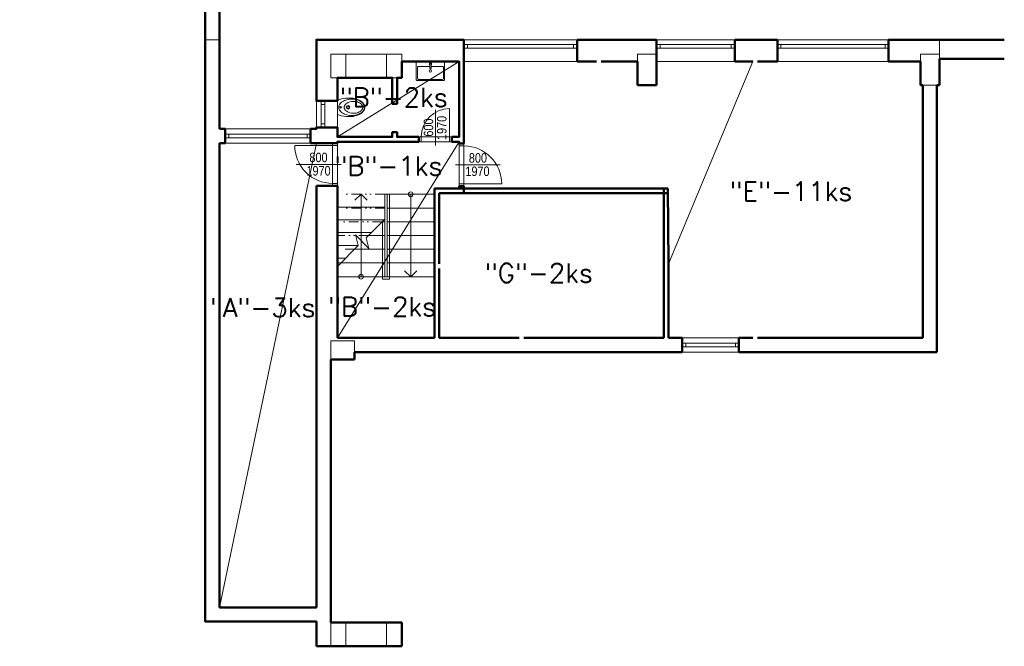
# Model space of a CAD drawing. Header units: millimetres. Extents: x 26913 to 168082, y -32666 to 98813.
# Tile 17 of 20: x 110982 to 131770, y 17087 to 30311. Entities that reach past the tile are written whole.
import ezdxf
from ezdxf.enums import TextEntityAlignment as Align

# ---------------------------------------------------------------- set-up
doc = ezdxf.new("R2010")
doc.units = ezdxf.units.MM
doc.header["$LTSCALE"] = 400
doc.linetypes.add('DIVIDE', pattern=[1.25, 0.5, -0.25, 0, -0.25, 0, -0.25])
doc.layers.get('0').update_dxf_attribs({"color": 250})
doc.layers.add('6-TEXT', color=3, linetype='Continuous')
for name, color, linetype, lineweight in [('B_pohled', 7, 'Continuous', 18), ('B_rozhraní', 7, 'Continuous', 13), ('B_sanita', 7, 'Continuous', 18), ('B_výplně otvorů', 7, 'Continuous', 18), ('B_řez', 7, 'Continuous', 50), ('S_tenká', 120, 'Continuous', 18), ('S_tlustá', 220, 'Continuous', 50)]:
    doc.layers.add(name, color=color, linetype=linetype, lineweight=lineweight)
doc.styles.add('ROMANS', font='romans.shx', dxfattribs={"width": 0.8})
doc.styles.get("Standard").update_dxf_attribs({"font": 'ARIALN.TTF'})

# ---------------------------------------------------------------- blocks, each defined once
blk = doc.blocks.new('*U92')
at = {"color": 0}
for p, q in [((0, 75), (2390, 75)), ((0, 75), (0, 0)), ((0, 0), (2390, 0)), ((75, 75), (75, 0)), ((2315, 0), (2315, 75)), ((2390, 0), (2390, 75))]:
    blk.add_line(p, q, dxfattribs=at)
blk = doc.blocks.new('*U93')
at = {"color": 0}
for p, q in [((0, 75), (1650, 75)), ((0, 75), (0, 0)), ((0, 0), (1650, 0)), ((75, 75), (75, 0)), ((1575, 0), (1575, 75)), ((1650, 0), (1650, 75))]:
    blk.add_line(p, q, dxfattribs=at)
blk = doc.blocks.new('*U94')
at = {"color": 0}
for p, q in [((0, 75), (2350, 75)), ((0, 75), (0, 0)), ((0, 0), (2350, 0)), ((75, 75), (75, 0)), ((2275, 0), (2275, 75)), ((2350, 0), (2350, 75))]:
    blk.add_line(p, q, dxfattribs=at)
blk = doc.blocks.new('*U101')
for p, q in [((0, -78), (0, 671)), ((-350, 100), (-350, 0)), ((350, 100), (350, 0))]:
    blk.add_line(p, q)
at = {"linetype": 'ByBlock'}
for p, q in [((300, 100), (300, 700)), ((-300, 100), (-350, 100)), ((-300, 0), (-350, 0)), ((-300, 100), (-300, 0)), ((300, 0), (300, 100)), ((350, 100), (300, 100)), ((350, 0), (300, 0))]:
    blk.add_line(p, q, dxfattribs=at)
at = {"linetype": 'Continuous'}
for p, q in [((300, 100), (-300, 100)), ((300, 0), (-300, 0))]:
    blk.add_line(p, q, dxfattribs=at)
at = {"linetype": 'ByBlock'}
blk.add_arc((300, 100), 600, 90, 180, dxfattribs=at)
at = {"flags": 8}
blk.add_attdef('SIRKA', text='', height=100, rotation=90, dxfattribs=at).set_placement((13, 298), align=Align.BOTTOM_CENTER)
blk.add_attdef('VYSKA', text='', height=100, rotation=90, dxfattribs=at).set_placement((35, 290), align=Align.TOP_CENTER)
blk = doc.blocks.new('*U96')
at = {"linetype": 'ByBlock'}
for p, q in [((-450, 0), (-400, 0)), ((-400, 0), (-400, -100)), ((400, -100), (400, 0)), ((-450, -100), (-400, -100)), ((-400, -100), (-400, -900)), ((400, 0), (450, 0)), ((400, -100), (450, -100))]:
    blk.add_line(p, q, dxfattribs=at)
for p, q in [((-450, -100), (-450, 0)), ((0, 78), (0, -871)), ((450, -100), (450, 0))]:
    blk.add_line(p, q)
at = {"linetype": 'Continuous'}
for p, q in [((-400, 0), (400, 0)), ((-400, -100), (400, -100))]:
    blk.add_line(p, q, dxfattribs=at)
at = {"linetype": 'ByBlock'}
blk.add_arc((-400, -100), 800, 270, 0, dxfattribs=at)
at = {"flags": 8}
blk.add_attdef('VYSKA', text='', height=100, rotation=90, dxfattribs=at).set_placement((35, -396), align=Align.TOP_CENTER)
blk.add_attdef('SIRKA', text='', height=100, rotation=90, dxfattribs=at).set_placement((13, -397), align=Align.BOTTOM_CENTER)
blk = doc.blocks.new('*U97')
for p, q in [((0, -78), (0, 871)), ((-450, 100), (-450, 0)), ((450, 100), (450, 0))]:
    blk.add_line(p, q)
at = {"linetype": 'ByBlock'}
for p, q in [((400, 100), (400, 900)), ((-400, 100), (-450, 100)), ((-400, 100), (-400, 0)), ((400, 0), (400, 100)), ((450, 100), (400, 100)), ((450, 0), (400, 0)), ((-400, 0), (-450, 0))]:
    blk.add_line(p, q, dxfattribs=at)
at = {"linetype": 'Continuous'}
for p, q in [((400, 100), (-400, 100)), ((400, 0), (-400, 0))]:
    blk.add_line(p, q, dxfattribs=at)
at = {"linetype": 'ByBlock'}
blk.add_arc((400, 100), 800, 90, 180, dxfattribs=at)
at = {"flags": 8}
blk.add_attdef('SIRKA', text='', height=100, rotation=90, dxfattribs=at).set_placement((13, 399), align=Align.BOTTOM_CENTER)
blk.add_attdef('VYSKA', text='', height=100, rotation=90, dxfattribs=at).set_placement((35, 390), align=Align.TOP_CENTER)
blk = doc.blocks.new('*U70')
at = {"color": 0}
for p, q in [((0, 75), (1200, 75)), ((0, 75), (0, 0)), ((0, 0), (1200, 0)), ((75, 75), (75, 0)), ((1125, 0), (1125, 75)), ((1200, 0), (1200, 75))]:
    blk.add_line(p, q, dxfattribs=at)
blk = doc.blocks.new('*U99')
at = {"color": 0}
for p, q in [((0, 75), (1800, 75)), ((0, 75), (0, 0)), ((0, 0), (1800, 0)), ((75, 75), (75, 0)), ((1725, 0), (1725, 75)), ((1800, 0), (1800, 75))]:
    blk.add_line(p, q, dxfattribs=at)
blk = doc.blocks.new('*U100')
at = {"color": 0}
for p, q in [((0, 75), (560, 75)), ((0, 75), (0, 0)), ((0, 0), (560, 0)), ((75, 75), (75, 0)), ((485, 0), (485, 75)), ((560, 0), (560, 75))]:
    blk.add_line(p, q, dxfattribs=at)
blk = doc.blocks.new('*U104')
at = {"ltscale": 5}
for p, q in [((34.8, 0), (0, 0)), ((32.31, 2.61), (34.8, 0)), ((32.31, -2.61), (34.8, 0))]:
    blk.add_line(p, q, dxfattribs=at)
blk.add_circle((0, 0), 1, dxfattribs=at)
blk = doc.blocks.new('*U105')
at = {"ltscale": 5}
for p, q in [((34.8, 0), (0, 0)), ((32.31, 2.61), (34.8, 0)), ((32.31, -2.61), (34.8, 0))]:
    blk.add_line(p, q, dxfattribs=at)
blk.add_circle((0, 0), 1, dxfattribs=at)
blk = doc.blocks.new('UMYVADLO_PULT_600X400')
blk.add_lwpolyline([(300, 25), (300, 375, 0.414214), (275, 400), (-275, 400, 0.414214), (-300, 375), (-300, 25, 0.414214), (-275, 0), (275, 0, 0.414214)], format="xyb", close=True)
blk.add_lwpolyline([(15, 100), (250, 100, 0.414214), (275, 125), (275, 350, 0.414214), (250, 375), (-250, 375, 0.414214), (-275, 350), (-275, 125, 0.414214), (-250, 100), (-15, 100)], format="xyb")
blk.add_lwpolyline([(-15, 70), (-20, 70), (-20, 30), (20, 30), (20, 70), (15, 70)])
blk.add_lwpolyline([(-15, 155), (-15, 35), (15, 35), (15, 155)], close=True)
blk.add_circle((0, 200), 25)
blk = doc.blocks.new('A$C0BE674CB')
blk.add_line((-150.592724, 0), (150.592724, 0))
for centre, radius in [((0.013214, -225.145218), 37.5), ((0.013214, -225.145218), 24), ((-0.000015, -69.792725), 17.5)]:
    blk.add_circle(centre, radius)
for centre, radius, start, end in [((-150.592747, -4), 4, 89.9852599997, 163.163498), ((35.54599, -284.333954), 149.405289, 119.906661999, 156.7666240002), ((-0.000015, -222.534195), 78.11203, 90, 119.906661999), ((-0.000015, -141.108673), 111.985252, 57.1394809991, 90.0000759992), ((-0.000015, -222.534195), 78.11203, 60.093338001, 90), ((-35.546021, -284.333954), 149.405289, 23.2333759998, 60.093338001), ((-38.25827, -200.336365), 182.494919, 31.5552829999, 57.1394809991), ((-191.542118, -294.472382), 362.376892, 15.0042569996, 31.5553740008), ((-791.895573, -289.012238), 988.640137, 6.2498699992, 16.8248749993), ((-246.82349, -309.289276), 419.609497, 359.5397489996, 15.0042649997), ((-520.29279, -259.264405), 715.413086, 358.1969679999, 6.2498699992), ((-153.260212, -343.682923), 278.861816, 332.3949969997, 353.8547900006), ((-169.67754, -341.915284), 295.374023, 353.8547900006, 23.23349), ((-210.403385, -283.300446), 403.42392, 332.2023390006, 346.2259060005), ((-178.213001, -316.362122), 350.542023, 338.4063799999, 352.4776460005), ((-230.799412, -309.41803), 403.5849, 352.4776540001, 359.5397489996), ((-277.253987, -266.912293), 472.253998, 346.2259289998, 358.1977310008), ((24.889042, -410.808167), 134, 207.6050609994, 243.6271099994), ((-0.013245, -460.979798), 78, 270, 296.3728959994), ((-0.000015, -481.597138), 98.548065, 270, 283.3984169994), ((-0.000015, -477.756806), 98.373566, 270.0000739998, 287.0153729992), ((-13.600356, -424.501892), 157.240784, 283.3984189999, 310.8612060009), ((-11.864981, -438.985474), 138.919754, 287.0153749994, 308.1805950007), ((-53.054817, -385.416535), 206.493668, 307.5571400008, 325.0084800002), ((-73.15435, -355.656739), 248.270081, 310.8612060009, 332.2022550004), ((-113.051106, -342.15326), 280.46167, 324.2046809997, 338.9079900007)]:
    blk.add_arc(centre, radius, start, end)
at = {"extrusion": (0, 0, -1)}
for centre, radius, start, end in [((-520.292782, -259.264405), 715.413086, 358.1969679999, 6.2498699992), ((-791.895565, -289.012238), 988.640137, 6.2498699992, 16.8248749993), ((-246.823452, -309.289276), 419.609497, 359.5398480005, 15.0043719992), ((-191.54208, -294.472382), 362.376892, 15.0043719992, 31.5555040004), ((-38.25824, -200.336365), 182.494919, 31.5552829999, 57.1394770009), ((0.000015, -141.108673), 111.985252, 57.1394770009, 90.0000639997), ((-150.592708, -4), 4, 90.0003440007, 163.1746519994), ((-277.253963, -266.912293), 472.253998, 346.2251510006, 358.1969679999), ((-210.403347, -283.300446), 403.42392, 332.2024770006, 346.2260279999), ((-230.799373, -309.41803), 403.5849, 352.4777760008, 359.5398480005), ((-178.212963, -316.362122), 350.542023, 338.4065090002, 352.4777760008), ((-169.677501, -341.915284), 295.374023, 353.8549040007, 23.2335890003), ((-153.260174, -343.682923), 278.861816, 332.3951570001, 353.8549040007), ((-113.051067, -342.15326), 280.46167, 324.2048720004, 338.908164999), ((-73.154323, -355.656739), 248.270081, 310.8609919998, 332.2020419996), ((-53.05479, -385.416535), 206.493668, 307.5569150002, 325.0082629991), ((-13.600326, -424.501892), 157.240784, 283.3983459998, 310.8611600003), ((-11.864948, -438.985474), 138.919754, 287.0154879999, 308.1806949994), ((-0.013214, -460.979798), 78, 270, 296.3729099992), ((0.000015, -477.756806), 98.373566, 270.0000759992, 287.015381), ((0.000015, -481.597138), 98.548065, 270, 283.3984070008), ((24.889073, -410.808167), 134, 207.605064, 243.627106)]:
    blk.add_arc(centre, radius, start, end, dxfattribs=at)

msp = doc.modelspace()

# ---------------------------------------------------------------- linework, layer by layer
at = {"layer": 'B_pohled'}
for p, q in [((118688, 24887), (118688, 26627)), ((118738, 26627), (118738, 24887)), ((118788, 26627), (118788, 24837)), ((118638, 24837), (118638, 26052))]:
    msp.add_line(p, q, dxfattribs=at)
for points in [[(117688, 27837), (120258, 29427)], [(124678, 25157), (126458, 29427)], [(115198, 17907), (117248, 27707)], [(117688, 23597), (120258, 27737)], [(119738, 26627), (118688, 26627)], [(117688, 26357), (118688, 26357)], [(119738, 26337), (118738, 26337)], [(118688, 26102), (118294, 25708), (118354, 25485), (118071, 25768), (118131, 25545), (117688, 25102)], [(117688, 26087), (118673, 26087)], [(118688, 26047), (118633, 26047)], [(119738, 26047), (118738, 26047)], [(117688, 25817), (118403, 25817)], [(118688, 25757), (118343, 25757)], [(119738, 25757), (118738, 25757)], [(117688, 25547), (118130, 25547)], [(118688, 25467), (118053, 25467)], [(119738, 25467), (118738, 25467)], [(117688, 25277), (117863, 25277)], [(118688, 25177), (117688, 25177)], [(119738, 25177), (118738, 25177)], [(119738, 24887), (117688, 24887)], [(118788, 24837), (118638, 24837)]]:
    msp.add_lwpolyline(points, dxfattribs=at)
at = {"layer": 'B_pohled', "linetype": 'DIVIDE'}
for points in [[(118688, 26627), (117688, 26627)], [(118688, 26337), (117688, 26337)], [(118633, 26047), (117688, 26047)], [(118343, 25757), (117688, 25757)], [(118053, 25467), (117688, 25467)]]:
    msp.add_lwpolyline(points, dxfattribs=at)
at = {"layer": 'B_rozhraní', "ltscale": 2}
for p, q in [((117868, 29587), (117868, 29087)), ((118728, 29587), (118728, 29087)), ((117868, 17587), (117868, 17087)), ((118728, 17587), (118728, 17087))]:
    msp.add_line(p, q, dxfattribs=at)
for points in [[(117548, 29087), (117548, 29587), (119048, 29587), (119048, 29427)], [(124028, 29427), (124028, 29587), (124428, 29587)], [(129998, 29427), (129998, 29587), (130398, 29587)], [(117688, 29087), (117548, 29087)], [(118848, 29087), (118948, 29087)], [(130348, 28927), (130048, 28927)], [(118048, 23297), (118048, 23537), (117548, 23537), (117548, 23137)], [(117548, 17087), (117548, 17587)]]:
    msp.add_lwpolyline(points, dxfattribs=at)
at = {"layer": 'B_výplně otvorů'}
for p, q in [((122748, 29887), (120358, 29887)), ((126078, 29887), (124428, 29887)), ((126978, 29887), (129328, 29887)), ((122748, 29427), (120358, 29427)), ((124428, 29427), (126078, 29427)), ((129328, 29427), (126978, 29427)), ((117248, 28597), (117248, 28037)), ((117688, 28597), (117688, 28037)), ((117123, 28007), (115323, 28007)), ((117123, 27707), (115323, 27707))]:
    msp.add_line(p, q, dxfattribs=at)
for points in [[(124968, 23597), (126168, 23597)], [(124968, 23297), (126168, 23297)]]:
    msp.add_lwpolyline(points, dxfattribs=at)
at = {"layer": 'B_řez'}
for p, q in [((115198, 28007), (115198, 29887)), ((124428, 29887), (122748, 29887)), ((122748, 29887), (122748, 29427)), ((124428, 28927), (124428, 29887)), ((126078, 29427), (126078, 29887)), ((126078, 29887), (126978, 29887)), ((126978, 29887), (126978, 29427)), ((122748, 29427), (123158, 29427)), ((123258, 29427), (124028, 29427)), ((124028, 29427), (124028, 28927)), ((126458, 29427), (126078, 29427)), ((126978, 29427), (126558, 29427)), ((129998, 29427), (129998, 28927)), ((130398, 28927), (130398, 29487)), ((124028, 28927), (124428, 28927)), ((129998, 28927), (130048, 28927)), ((130048, 28927), (130048, 23597)), ((130348, 23297), (130348, 28927)), ((130348, 28927), (130398, 28927)), ((115323, 28007), (115198, 28007)), ((115323, 27707), (115323, 28007)), ((115198, 17907), (115198, 27707)), ((115198, 27707), (115323, 27707)), ((117688, 26807), (117248, 26807)), ((117248, 26807), (117248, 17907)), ((117688, 23597), (117688, 26807)), ((120258, 26747), (119738, 26747)), ((119738, 26747), (119738, 23597)), ((119838, 25157), (119838, 26647)), ((119838, 26647), (120358, 26647)), ((120358, 26797), (120258, 26797)), ((120258, 26797), (120258, 26747)), ((120258, 26747), (124669, 26747)), ((120358, 26647), (120358, 26797)), ((120358, 26647), (124678, 26647)), ((124578, 25057), (124578, 26747)), ((124678, 25157), (124669, 26747)), ((124678, 23597), (124678, 25157)), ((119838, 23597), (119838, 25057)), ((124578, 25057), (124578, 23597)), ((119738, 23597), (117688, 23597)), ((121528, 23597), (119838, 23597)), ((124578, 23597), (121628, 23597)), ((124968, 23597), (124678, 23597)), ((124968, 23297), (124968, 23597)), ((126458, 23597), (126168, 23597)), ((126168, 23597), (126168, 23297)), ((130048, 23597), (126558, 23597)), ((118048, 23137), (118048, 23297)), ((118048, 23297), (124968, 23297)), ((126168, 23297), (130348, 23297)), ((117548, 17587), (117548, 23137)), ((117548, 23137), (118048, 23137)), ((117248, 17907), (115198, 17907)), ((119048, 17587), (117548, 17587)), ((119048, 17087), (119048, 17587)), ((117248, 17087), (119048, 17087))]:
    msp.add_line(p, q, dxfattribs=at)
for points in [[(114898, 29887), (114898, 17607), (117248, 17607), (117248, 17087)], [(130398, 29887), (129328, 29887), (129328, 29427), (129998, 29427)], [(117688, 27837), (117688, 28037), (117248, 28037), (117248, 28007), (117123, 28007), (117123, 27707), (117688, 27707), (117688, 27737), (119408, 27737), (119408, 27837), (118948, 27837), (118948, 27937), (118848, 27937), (118848, 27837), (117688, 27837), (118848, 27837)]]:
    msp.add_lwpolyline(points, dxfattribs=at)
msp.add_lwpolyline([(120358, 27697), (120258, 27697), (120258, 27737), (120108, 27737), (120108, 27837), (120258, 27837), (120258, 29427), (119048, 29427), (119048, 29087), (118948, 29087), (118948, 28537), (118848, 28537), (118848, 29087), (117688, 29087), (117688, 28597), (117248, 28597), (117248, 29887), (120358, 29887)], close=True, dxfattribs=at)
at = {"layer": 'S_tenká', "ltscale": 2}
for points in [[(115198, 29887), (114898, 29887)], [(130398, 29487), (130398, 29887)]]:
    msp.add_lwpolyline(points, dxfattribs=at)
at = {"layer": 'S_tlustá'}
for p, q in [((130398, 29887), (131770, 29887)), ((131770, 29487), (130398, 29487))]:
    msp.add_line(p, q, dxfattribs=at)
for points in [[(115198, 29887), (115198, 35007), (110982, 35007)], [(110982, 34707), (114898, 34707), (114898, 29887)]]:
    msp.add_lwpolyline(points, dxfattribs=at)

# ---------------------------------------------------------------- block references
at = {"layer": 'B_pohled', "xscale": 50, "yscale": 50, "zscale": 50}
for name, p, rotation in [('*U104', (118188, 24887), 89.99999999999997), ('*U105', (119238, 26627), 269.9999999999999)]:
    msp.add_blockref(name, p, dxfattribs=dict(at, rotation=rotation))
at = {"layer": 'B_sanita', "xscale": -1}
for name, p, rotation in [('UMYVADLO_PULT_600X400', (119653, 29427), 180), ('A$C0BE674CB', (117688, 28462), 90)]:
    msp.add_blockref(name, p, dxfattribs=dict(at, rotation=rotation))
at = {"layer": 'B_výplně otvorů', "xscale": -1}
for name, p, rotation in [('*U92', (120358, 29787), 180), ('*U93', (124428, 29787), 180), ('*U94', (126978, 29787), 180), ('*U100', (117348, 28037), 270), ('*U99', (115323, 27894), 180), ('*U70', (124968, 23484), 180)]:
    msp.add_blockref(name, p, dxfattribs=dict(at, rotation=rotation))
at = {"layer": 'B_výplně otvorů'}
ref = msp.add_blockref('*U101', (119758, 27737), dxfattribs=at)
ref.add_attrib('VYSKA', '1970', dxfattribs={"layer": '0', "height": 200, "rotation": 90}).set_placement((119792, 28027), align=Align.TOP_CENTER)
ref.add_attrib('SIRKA', '600', dxfattribs={"layer": '0', "height": 200, "rotation": 90}).set_placement((119771, 28035), align=Align.BOTTOM_CENTER)
ref = msp.add_blockref('*U96', (117688, 27257), dxfattribs=dict(at, rotation=270))
ref.add_attrib('VYSKA', '1970', dxfattribs={"layer": '0', "height": 200, "rotation": 360}).set_placement((117291, 27222), align=Align.TOP_CENTER)
ref.add_attrib('SIRKA', '800', dxfattribs={"layer": '0', "height": 200, "rotation": 360}).set_placement((117290, 27244), align=Align.BOTTOM_CENTER)
ref = msp.add_blockref('*U97', (120258, 27247), dxfattribs=dict(at, rotation=270))
ref.add_attrib('VYSKA', '1970', dxfattribs={"layer": '0', "height": 200}).set_placement((120647, 27212), align=Align.TOP_CENTER)
ref.add_attrib('SIRKA', '800', dxfattribs={"layer": '0', "height": 200}).set_placement((120656, 27234), align=Align.BOTTOM_CENTER)

# ---------------------------------------------------------------- texts
at = {"layer": '6-TEXT', "style": 'ROMANS'}
for s, p in [('"B"-2ks', (117737, 28472)), ('"B"-1ks', (117623, 27026)), ('"E"-11ks', (125968, 26487)), ('"G"-2ks', (120800, 24766)), ('"A"-3ks', (114995, 24037)), ('"B"-2ks', (117491, 24055))]:
    msp.add_text(s, height=400, dxfattribs=at).set_placement(p)

doc.saveas('drawing.dxf')
